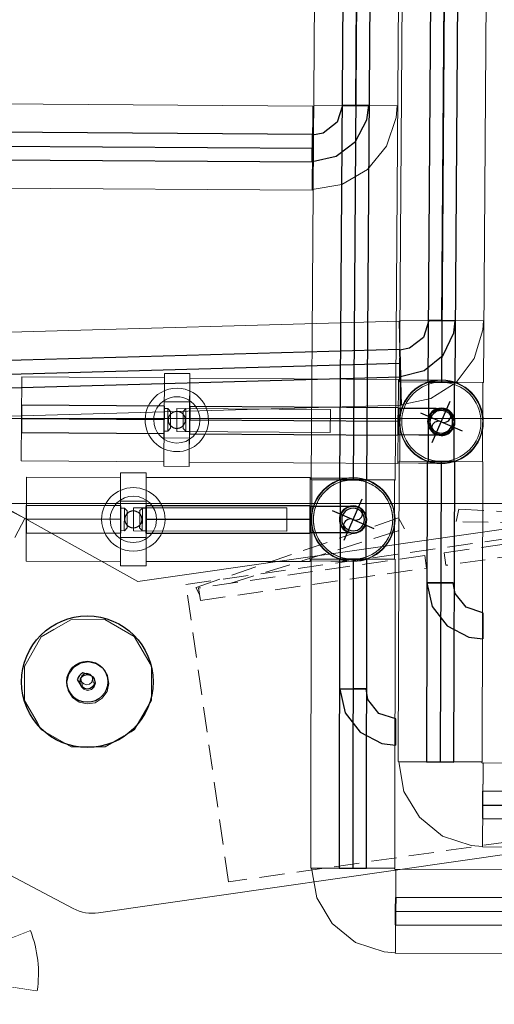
# Model space of a CAD drawing. Header units: millimetres. Extents: x 504675 to 860349, y -23215 to 63575.
# Tile 145 of 177: x 585464 to 586302, y 33752 to 35490. Entities that reach past the tile are written whole.
import ezdxf

# ---------------------------------------------------------------- set-up
doc = ezdxf.new("R2010")
doc.units = ezdxf.units.MM
doc.header["$LTSCALE"] = 10
doc.linetypes.add('HIDDEN', pattern=[9.525, 6.35, -3.175])
doc.linetypes.add('LEVEL-F-OVERALL LAYOUT$0$HIDDEN', pattern=[0.375, 0.25, -0.125])
doc.layers.get('0').update_dxf_attribs({"linetype": 'CONTINUOUS'})
for name, color, linetype, lineweight in [('ARCH', 8, 'CONTINUOUS', 0), ('Ceiling', 35, 'CONTINUOUS', 5), ('CKD Equipments', 8, 'CONTINUOUS', 0), ('DIM', 8, 'CONTINUOUS', 15), ('EQUIPMENT', 8, 'CONTINUOUS', 18), ('furniture', 8, 'CONTINUOUS', 5), ('Pipe Insulations', 7, 'CONTINUOUS', 5), ('V-PIPE', 7, 'CONTINUOUS', 25), ('VJA-FF-PENDENT SPRINKLER HEAD', 3, 'CONTINUOUS', 0)]:
    doc.layers.add(name, color=color, linetype=linetype, lineweight=lineweight)
doc.layers.add('LEVEL-F-OVERALL LAYOUT$0$DASH1L', color=8, linetype='LEVEL-F-OVERALL LAYOUT$0$HIDDEN')

# ---------------------------------------------------------------- blocks, each defined once
blk = doc.blocks.new('A$C12b19908')
at = {"layer": 'EQUIPMENT', "linetype": 'HIDDEN', "ltscale": 0.7, "elevation": 45.6}
for points in [[(-823, 520.9), (-504, 572.6), (-511.7, 593.5), (-883.6, 522.4), (-878.7, 509.1)], [(-93, 520.9), (-412, 572.6), (-404.3, 593.5), (-32.4, 522.4), (-37.3, 509.1)]]:
    blk.add_lwpolyline(points, dxfattribs=at)
at = {"layer": 'EQUIPMENT', "linetype": 'HIDDEN', "ltscale": 0.7}
for points in [[(-900, 530), (0, 530), (0, 0), (-900, 0)], [(-475.3, 498.7), (-475.3, 520.9), (-878.7, 520.9), (-878.7, 498.7)], [(-440.7, 498.7), (-440.7, 520.9), (-37.3, 520.9), (-37.3, 498.7)]]:
    blk.add_lwpolyline(points, close=True, dxfattribs=at)
blk = doc.blocks.new('ARCH')
at = {"layer": 'LEVEL-F-OVERALL LAYOUT$0$DASH1L'}
h = blk.add_hatch(dxfattribs=at)
h.set_pattern_fill('ANGLE', color=8, scale=10, angle=352.0664)
h.set_pattern_definition([(352.0664444, (-404119.055, 373340.98), (9.6410197, 69.1814516), [50.8, -19.05]), (82.0664444, (-404119.055, 373340.98), (-69.1814516, 9.6410197), [50.8, -19.05])])
edge = h.paths.add_edge_path(flags=16)
edge.add_line((572074.7, 35847.1), (602196.9, 29528.2))
edge.add_line((602196.9, 29528.2), (599472.6, 39352))
edge.add_arc((597545.4, 38817.5), 2000, 15.4994, 89.9984)
edge.add_line((597545.4, 40817.5), (573256.1, 40817.5))
edge.add_arc((576210.3, 22394.2), 18658.7, 99.10996, 106.69033)
edge.add_line((570851.6, 40266.8), (572074.7, 35847.1))
h.paths.add_polyline_path([(583373.8, 40816), (583374.1, 40875), (586424.1, 40859.1), (586423.9, 40816)], flags=16)
h.paths.add_polyline_path([(600840.9, 34605.1), (600792.8, 34591.5), (599498, 39260.6), (599546.1, 39274.3)])
h.paths.add_polyline_path([(587210.4, 32671.8), (587195, 32598.4), (582693, 33542.8), (582708.4, 33616.2)])
edge = h.paths.add_edge_path()
edge.add_line((572071.7, 35387.9), (601863.3, 29138.4))
edge.add_arc((601986.5, 29725.6), 600, 258.1526, 375.4994)
edge.add_line((602564.7, 29886), (599906.3, 39472.3))
edge.add_arc((597545.4, 38817.5), 2450, 15.4994, 89.9984)
edge.add_line((597545.4, 41267.5), (573220.5, 41267.5))
edge.add_arc((576210.3, 22394.2), 19108.7, 99.00183, 106.23582)
edge.add_arc((571035.5, 40164.8), 600, 106.2358, 195.469)
edge.add_line((570457.2, 40004.7), (571616.6, 35815.1))
edge.add_arc((572194.9, 35975.1), 600, 195.469, 258.1526)
h.paths.add_polyline_path([(587210.4, 32671.8), (587195.4, 32600.5), (587195.4, 32600.5)])
at = {"layer": 'CKD Equipments'}
blk.add_line((584107.9, 35368.7), (585672.5, 34498.4), dxfattribs=at)
at = {"layer": 'EQUIPMENT', "linetype": 'HIDDEN', "ltscale": 0.6}
for points in [[(585214.2, 34124.1), (584720.1, 34387.6), (584979, 34872.9), (585473.1, 34609.4)], [(585426, 34521.1), (584931.9, 34784.7), (584979, 34872.9), (585473.1, 34609.4)]]:
    blk.add_lwpolyline(points, close=True, dxfattribs=at)
at = {"layer": 'furniture'}
for p, q in [((583602, 34953.8), (585558.4, 33921)), ((585603.3, 33913.3), (587793, 34228.8))]:
    blk.add_line(p, q, dxfattribs=at)
blk.add_lwpolyline([(585672.5, 34498.4), (587173.6, 34712.7), (587488.3, 35120.1), (588078.5, 35884.2)], dxfattribs=at)
blk.add_arc((585592.8, 33986), 73.5, 242.1716, 278.1992, dxfattribs=at)
at = {"layer": 'EQUIPMENT', "rotation": 8.126959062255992}
blk.add_blockref('A$C12b19908', (586723.5, 34095.4), dxfattribs=at)
blk = doc.blocks.new('hanging light')
at = {"color": 1}
for p, q in [((927712.2, 65408.4), (927706.1, 65418.6)), ((927726.7, 65427.3), (927715.3, 65430.6))]:
    blk.add_line(p, q, dxfattribs=at)
for radius in [116.2, 36.2, 12.9]:
    blk.add_circle((927723.4, 65414.8), radius, dxfattribs=at)
blk.add_arc((927723.4, 65414.8), 17.8, 117.1384, 167.6632, dxfattribs=at)
blk = doc.blocks.new('SPRINKLER HEAD 41')
at = {"layer": 'VJA-FF-PENDENT SPRINKLER HEAD', "lineweight": 0, "const_width": 0.001}
for points in [[(0.0088, 0.1111), (0.0248, 0.2167)], [(-0.0429, 0.1053), (-0.0818, 0.2047)], [(0.123, 0.1737), (0.0564, 0.0903)], [(-0.0848, 0.0745), (-0.1682, 0.1411)], [(0.1867, 0.0874), (0.0873, 0.0484)], [(-0.1056, 0.0268), (-0.2111, 0.0428)], [(0.1986, -0.0192), (0.0931, -0.0032)], [(-0.0998, -0.0249), (-0.1992, -0.0638)], [(0.1557, -0.1175), (0.0723, -0.0509)], [(-0.0689, -0.0667), (-0.1355, -0.1501)], [(0.0693, -0.1811), (0.0304, -0.0818)], [(-0.0373, -0.1931), (-0.0213, -0.0875)]]:
    blk.add_lwpolyline(points, dxfattribs=at)
at = {"layer": 'VJA-FF-PENDENT SPRINKLER HEAD', "lineweight": 0}
for major_axis, start_param, end_param in [((0.1795, 0.1036), 0.373598, 0.897197), ((0.1794, 0.1036), 1.420416, 1.944015), ((0.087, 0.0502), 1.570792, 7.853977), ((0.0594, 0.0343), 1.570786, 7.853971), ((0.1794, 0.1036), -0.673853, -0.150255), ((0.1795, 0.1036), 2.467936, 2.991535), ((0.1794, 0.1036), 4.562135, 5.085733), ((0.1795, 0.1036), 3.51515, 4.038748)]:
    blk.add_ellipse((-0.0062, 0.0118), major_axis=major_axis, ratio=1, start_param=start_param, end_param=end_param, dxfattribs=at)
blk = doc.blocks.new('V_Elbow1 - V_CHWS-V119-Level C OVERALL KITCHEN')
at = {"layer": 'V-PIPE', "color": 4, "true_color": 0x00ffff}
for p, q in [((0, 75.9), (-23.2, 75.9)), ((-23.2, 75.9), (0, 75.9)), ((0, 75.9), (23.2, 75.9)), ((23.2, 75.9), (0, 75.9)), ((-75.9, 0), (-75.9, 23.2)), ((-75.9, 23.2), (-75.9, 0)), ((-75.9, 0), (-75.9, -23.2)), ((-75.9, -23.2), (-75.9, 0))]:
    blk.add_line(p, q, dxfattribs=at)
at = {"layer": 'V-PIPE', "color": 4, "true_color": 0x00ffff, "flags": 128}
for points in [[(-23.2, 75.9), (-32.4, 46.1), (-56.9, 26.7), (-75.9, 23.2)], [(-75.9, -23.2), (-33.9, -13.8), (0.3, 12.5), (20, 50.9), (23.2, 75.9)]]:
    blk.add_lwpolyline(points, dxfattribs=at)
blk = doc.blocks.new('V_Elbow1 - V_CHWS-21103097-Level C OVERALL KITCHEN')
at = {"layer": 'V-PIPE', "color": 6, "true_color": 0xff00ff}
for p, q in [((2.6, 73.3), (-20.6, 74.1)), ((-20.6, 74.1), (2.6, 73.3)), ((2.6, 73.3), (25.7, 72.5)), ((25.7, 72.5), (2.6, 73.3)), ((-73.3, 0), (-73.3, 23.2)), ((-73.3, 23.2), (-73.3, 0)), ((-73.3, 0), (-73.3, -23.2)), ((-73.3, -23.2), (-73.3, 0))]:
    blk.add_line(p, q, dxfattribs=at)
at = {"layer": 'V-PIPE', "color": 6, "true_color": 0xff00ff, "flags": 128}
for points in [[(-20.6, 74.1), (-30.9, 44.6), (-56, 26.1), (-73.3, 23.2)], [(-73.3, -23.2), (-31.2, -13.8), (2.9, 12.5), (22.6, 50.9), (25.7, 72.5)]]:
    blk.add_lwpolyline(points, dxfattribs=at)
blk = doc.blocks.new('V_Elbow1 - V_CHWS-21108674-Level C OVERALL KITCHEN')
at = {"layer": 'V-PIPE', "color": 6, "true_color": 0xff00ff}
for p, q in [((599611.5, -199890.5), (599602.4, -199869.2)), ((599602.4, -199869.2), (599611.5, -199890.5)), ((599611.5, -199890.5), (599620.6, -199911.9)), ((599620.6, -199911.9), (599611.5, -199890.5))]:
    blk.add_line(p, q, dxfattribs=at)
at = {"layer": 'V-PIPE', "color": 6, "true_color": 0xff00ff, "flags": 128}
for points in [[(599602.4, -199869.2), (599571.4, -199872.3), (599544, -199857.4), (599533.4, -199841.5)], [(599490.8, -199859.9), (599516.1, -199894.8), (599553.8, -199915.7), (599596.8, -199918.6), (599620.6, -199911.9)]]:
    blk.add_lwpolyline(points, dxfattribs=at)
at = {"layer": 'V-PIPE', "color": 6, "true_color": 0xff00ff}
for start_param, end_param in [(0, 1.570796), (4.712389, 6.283185), (3.141593, 4.712389), (1.570796, 3.141593)]:
    blk.add_ellipse((599512.1, -199850.7), major_axis=(21.3, 9.2), ratio=0.000007, start_param=start_param, end_param=end_param, dxfattribs=at)
blk = doc.blocks.new('V_Elbow1 - V_CHWS-21108875-Level C OVERALL KITCHEN')
at = {"layer": 'V-PIPE', "color": 4, "true_color": 0x00ffff}
for p, q in [((599445.2, -200084), (599424, -200093.2)), ((599424, -200093.2), (599445.2, -200084)), ((599445.2, -200084), (599466.5, -200074.8)), ((599466.5, -200074.8), (599445.2, -200084))]:
    blk.add_line(p, q, dxfattribs=at)
at = {"layer": 'V-PIPE', "color": 4, "true_color": 0x00ffff, "flags": 128}
for points in [[(599535.6, -200102.5), (599504.5, -200105.6), (599477.1, -200090.6), (599466.5, -200074.8)], [(599424, -200093.2), (599449.2, -200128.1), (599487, -200149), (599530, -200151.9), (599553.7, -200145.1)]]:
    blk.add_lwpolyline(points, dxfattribs=at)
at = {"layer": 'V-PIPE', "color": 4, "true_color": 0x00ffff}
for start_param, end_param in [(4.712389, 6.283185), (0, 1.570796), (1.570796, 3.141593), (3.141593, 4.712389)]:
    blk.add_ellipse((599544.6, -200123.8), major_axis=(-9.1, 21.3), ratio=0.000018, start_param=start_param, end_param=end_param, dxfattribs=at)
blk = doc.blocks.new('V_Elbow1 - V_CHWS-21109001-Level C OVERALL KITCHEN')
at = {"layer": 'V-PIPE', "color": 4, "true_color": 0x00ffff, "flags": 128}
for points in [[(599317.5, -199788.1), (599308.9, -199791.8), (599285.3, -199802), (599252.5, -199816.2), (599247.8, -199818.2)], [(599266.1, -199860.8), (599299.6, -199846.3), (599324.9, -199835.4), (599335.7, -199830.8), (599335.9, -199830.7)]]:
    blk.add_lwpolyline(points, dxfattribs=at)
at = {"layer": 'V-PIPE', "color": 4, "true_color": 0x00ffff}
for start, end in [(113.3542, 203.3542), (23.3542, 113.3542), (293.3542, 23.3542), (203.3542, 293.3542)]:
    blk.add_arc((599326.7, -199809.4), 23.2, start, end, dxfattribs=at)
for start_param, end_param in [(0, 1.570796), (4.712389, 6.283185), (1.570796, 3.141593), (3.141593, 4.712389)]:
    blk.add_ellipse((599257, -199839.5), major_axis=(-9.2, 21.3), ratio=0.000018, start_param=start_param, end_param=end_param, dxfattribs=at)
blk = doc.blocks.new('V_Elbow1 - V_CHWS-V115-Level C OVERALL KITCHEN')
at = {"layer": 'V-PIPE', "color": 6, "true_color": 0xff00ff}
for p, q in [((622524.8, -177128.9), (622534, -177150.2)), ((622534, -177150.2), (622524.8, -177128.9)), ((622534, -177150.2), (622543.2, -177171.5)), ((622543.2, -177171.5), (622534, -177150.2))]:
    blk.add_line(p, q, dxfattribs=at)
at = {"layer": 'V-PIPE', "color": 6, "true_color": 0xff00ff, "flags": 128}
for points in [[(622524.8, -177128.9), (622558.3, -177114.4), (622583.5, -177103.5), (622594.3, -177098.8), (622594.5, -177098.8)], [(622582.4, -177129.2), (622583.3, -177109), (622594.5, -177098.8)], [(622594.5, -177098.8), (622614.8, -177099.7), (622625, -177110.8)], [(622625, -177110.8), (622624, -177131.1), (622612.9, -177141.3)], [(622612.9, -177141.3), (622592.6, -177140.4), (622582.4, -177129.2)], [(622612.9, -177141.3), (622604.3, -177145), (622580.8, -177155.2), (622548, -177169.4), (622543.2, -177171.5)]]:
    blk.add_lwpolyline(points, dxfattribs=at)
at = {"layer": 'V-PIPE', "color": 6, "true_color": 0xff00ff}
for start, end in [(23.4, 113.4), (113.4, 203.4), (293.4, 23.4), (203.4, 293.4)]:
    blk.add_arc((622603.7, -177120), 23.2, start, end, dxfattribs=at)
blk = doc.blocks.new('V_Butterfly Valve - 50-300 mm - 40-V146-Level C OVERALL KITCHEN')
at = {"layer": 'V-PIPE', "color": 4, "lineweight": 18, "true_color": 0x00ffff}
for p, q in [((599211.2, -199837.1), (598962.4, -199944.6)), ((598962.4, -199944.6), (599211.2, -199837.1)), ((599227.3, -199874.5), (599211.2, -199837.1)), ((599211.2, -199837.1), (599227.3, -199874.5)), ((599211.2, -199837.1), (599211.2, -199837.1)), ((598978.5, -199981.9), (599227.3, -199874.5)), ((599227.3, -199874.5), (598978.5, -199981.9)), ((599227.3, -199874.5), (599227.3, -199874.5)), ((598948.2, -199911.8), (598948.2, -199911.8)), ((598978.5, -199924.9), (598937, -199942.8)), ((598954.2, -199925.7), (598954.2, -199925.7)), ((598962.4, -199944.6), (598978.5, -199981.9)), ((598978.5, -199981.9), (598962.4, -199944.6)), ((598962.4, -199944.6), (598962.4, -199944.6)), ((598964.5, -199949.4), (598964.5, -199949.4)), ((598964.5, -199949.4), (598964.5, -199949.4)), ((598977.1, -199938.6), (598974.7, -199945.1)), ((598983.2, -199935.9), (598977.1, -199938.6)), ((598947.9, -199951.2), (598941.8, -199953.8)), ((598954.3, -199953.9), (598947.9, -199951.2)), ((598962.4, -200001.5), (599003.9, -199983.6)), ((598963.8, -199987.9), (598966.1, -199981.4)), ((598976.4, -199977), (598976.4, -199977)), ((598976.4, -199977), (598976.4, -199977)), ((598978.5, -199981.9), (598978.5, -199981.9)), ((598986.6, -199972.5), (598993, -199975.3)), ((598993, -199975.3), (598999.1, -199972.6)), ((598957.6, -199990.5), (598963.8, -199987.9)), ((598986.6, -200000.8), (598986.6, -200000.8)), ((598992.6, -200014.6), (598992.6, -200014.6))]:
    blk.add_line(p, q, dxfattribs=at)
for radius, start, end in [(56, 23.3542, 203.3542), (56, 23.3542, 203.3542), (40.9, 23.3542, 203.3542), (40.9, 23.3542, 203.3542), (56, 203.3542, 23.3542), (56, 203.3542, 23.3542), (40.9, 203.3542, 23.3542), (40.9, 203.3542, 23.3542), (15, 23.3542, 203.3542), (15, 23.3542, 203.3542), (15, 203.3542, 23.3542), (15, 203.3542, 23.3542)]:
    blk.add_arc((598970.4, -199963.2), radius, start, end, dxfattribs=at)
for centre, major_axis, start_param, end_param in [((598991.2, -199954.3), (-12.7, 29.4), 3.141593, 6.283185), ((598991.2, -199954.3), (-12.7, 29.4), 0, 3.141593), ((598949.7, -199972.2), (-12.7, 29.4), 6.283185, 9.424778), ((598949.7, -199972.2), (-12.7, 29.4), 3.141593, 6.283185), ((598980.7, -199958.8), (-5.9, 13.7), 3.141593, 6.283185), ((598980.7, -199958.8), (-5.9, 13.7), 0, 3.141593), ((598985, -199956.9), (-7.9, 18.4), 3.141593, 6.283185), ((598985, -199956.9), (-7.9, 18.4), 0, 3.141593), ((598991.2, -199954.3), (-7.9, 18.4), 3.141593, 6.283185), ((598991.2, -199954.3), (-7.9, 18.4), 6.283185, 9.424778), ((598949.7, -199972.2), (-7.9, 18.4), 3.141593, 6.283185), ((598949.7, -199972.2), (-7.9, 18.4), 0, 3.141593), ((598955.8, -199969.5), (-7.9, 18.4), 0, 3.141593), ((598955.8, -199969.5), (-7.9, 18.4), 3.141593, 6.283185), ((598960.2, -199967.6), (-5.9, 13.7), 6.283185, 9.424778), ((598960.2, -199967.6), (-5.9, 13.7), 3.141593, 6.283185)]:
    blk.add_ellipse(centre, major_axis=major_axis, ratio=0.000018, start_param=start_param, end_param=end_param, dxfattribs=at)
for points in [[(598956.6, -199969.2), (598956.3, -199968.4), (598955.9, -199967.1), (598955.5, -199965.4), (598955.4, -199964), (598955.4, -199962.7), (598955.5, -199961.4), (598955.7, -199960.3), (598955.9, -199959.5), (598956, -199958.9), (598956.2, -199958.3), (598956.5, -199957.5), (598957, -199956.5), (598957.5, -199955.5), (598958, -199954.8), (598958.3, -199954.3), (598958.7, -199953.8), (598959.3, -199953.1), (598960.1, -199952.3), (598961.1, -199951.4), (598962.1, -199950.7), (598963.3, -199950), (598964.5, -199949.4), (598965.7, -199948.9), (598967, -199948.5), (598968.3, -199948.3), (598969.6, -199948.2), (598970.7, -199948.2), (598971.6, -199948.2), (598972.2, -199948.3), (598972.9, -199948.4), (598973.7, -199948.5), (598974.8, -199948.8), (598975.8, -199949.1), (598976.6, -199949.5), (598977.2, -199949.8), (598977.7, -199950.1), (598978.5, -199950.5), (598979.4, -199951.1), (598980.4, -199951.9), (598981.4, -199952.8), (598982.2, -199953.8), (598983.3, -199955.3), (598983.9, -199956.4), (598984.3, -199957.3)], [(598984.3, -199957.3), (598983.9, -199956.4), (598983.3, -199955.3), (598982.2, -199953.8), (598981.4, -199952.8), (598980.4, -199951.9), (598979.4, -199951.1), (598978.5, -199950.5), (598977.7, -199950.1), (598977.2, -199949.8), (598976.6, -199949.5), (598975.8, -199949.1), (598974.8, -199948.8), (598973.7, -199948.5), (598972.9, -199948.4), (598972.2, -199948.3), (598971.6, -199948.2), (598970.7, -199948.2), (598969.6, -199948.2), (598968.3, -199948.3), (598967, -199948.5), (598965.7, -199948.9), (598964.5, -199949.4), (598963.3, -199950), (598962.1, -199950.7), (598961.1, -199951.4), (598960.1, -199952.3), (598959.3, -199953.1), (598958.7, -199953.8), (598958.3, -199954.3), (598958, -199954.8), (598957.5, -199955.5), (598957, -199956.5), (598956.5, -199957.5), (598956.2, -199958.3), (598956, -199958.9), (598955.9, -199959.5), (598955.7, -199960.3), (598955.5, -199961.4), (598955.4, -199962.7), (598955.4, -199964), (598955.5, -199965.4), (598955.9, -199967.1), (598956.3, -199968.4), (598956.6, -199969.2)], [(598956.6, -199969.2), (598957, -199970), (598957.6, -199971.2), (598958.7, -199972.6), (598959.5, -199973.6), (598960.5, -199974.5), (598961.5, -199975.3), (598962.4, -199975.9), (598963.1, -199976.4), (598963.7, -199976.7), (598964.3, -199977), (598965.1, -199977.3), (598966.1, -199977.7), (598967.2, -199977.9), (598968, -199978.1), (598968.7, -199978.2), (598969.3, -199978.2), (598970.2, -199978.3), (598971.3, -199978.3), (598972.6, -199978.1), (598973.9, -199977.9), (598975.2, -199977.5), (598976.4, -199977.1), (598977.6, -199976.5), (598978.8, -199975.8), (598979.8, -199975), (598980.8, -199974.1), (598981.6, -199973.4), (598982.2, -199972.7), (598982.6, -199972.2), (598982.9, -199971.6), (598983.4, -199970.9), (598983.9, -199970), (598984.4, -199969), (598984.7, -199968.2), (598984.9, -199967.6), (598985, -199966.9), (598985.2, -199966.1), (598985.4, -199965), (598985.5, -199963.7), (598985.5, -199962.4), (598985.4, -199961.1), (598985, -199959.3), (598984.6, -199958.1), (598984.3, -199957.3)]]:
    blk.add_open_spline(points, degree=3, knots=[0, 0, 0, 0, 0.055556, 0.083333, 0.111111, 0.138889, 0.166667, 0.194444, 0.208333, 0.222222, 0.236111, 0.25, 0.277778, 0.305556, 0.319444, 0.333333, 0.347222, 0.361111, 0.388889, 0.416667, 0.444444, 0.472222, 0.5, 0.527778, 0.555556, 0.583333, 0.611111, 0.638889, 0.652778, 0.666667, 0.680556, 0.694444, 0.722222, 0.75, 0.763889, 0.777778, 0.791667, 0.805556, 0.833333, 0.861111, 0.888889, 0.916667, 0.944444, 1, 1, 1, 1], dxfattribs=at)
blk = doc.blocks.new('V_Butterfly Valve - 50-300 mm - 40-V117-Level C OVERALL KITCHEN')
at = {"layer": 'V-PIPE', "color": 6, "lineweight": 18, "true_color": 0xff00ff}
for p, q in [((22.6, 32), (-22.6, 32)), ((-22.6, -32), (-22.6, 32)), ((-22.6, 32), (-22.6, -32)), ((-15.9, 20), (-22.6, 20)), ((-22.6, -20), (-22.6, 20)), ((-22.6, 20), (-22.6, -20)), ((-11.1, 14.9), (-15.9, 20)), ((-15.9, -20), (-15.9, 20)), ((-15.9, 20), (-15.9, -20)), ((271, 20.3), (0, 20.3)), ((0, 20.3), (0, -20.3)), ((0, -20.3), (0, 20.3)), ((0, 20.3), (271, 20.3)), ((0, 20.3), (0, 20.3)), ((15.9, 20), (11.1, 14.9)), ((22.6, 20), (15.9, 20)), ((15.9, -20), (15.9, 20)), ((15.9, 20), (15.9, -20)), ((22.6, -32), (22.6, 32)), ((22.6, 32), (22.6, -32)), ((22.6, 20), (22.6, -20)), ((22.6, -20), (22.6, 20)), ((271, -20.3), (271, 20.3)), ((271, 20.3), (271, -20.3)), ((271, 20.3), (271, 20.3)), ((-11.1, -14.9), (-11.1, 14.9)), ((-11.1, 14.9), (-11.1, -14.9)), ((11.1, -14.9), (11.1, 14.9)), ((11.1, 14.9), (11.1, -14.9)), ((-15.9, -20), (-11.1, -14.9)), ((11.1, -14.9), (15.9, -20)), ((-22.6, -20), (-15.9, -20)), ((-22.6, -32), (22.6, -32)), ((0, -20.3), (271, -20.3)), ((271, -20.3), (0, -20.3)), ((0, -20.3), (0, -20.3)), ((15.9, -20), (22.6, -20)), ((271, -20.3), (271, -20.3))]:
    blk.add_line(p, q, dxfattribs=at)
for radius, start, end in [(56, 360, 180), (56, 0, 180), (40.9, 0, 180), (40.9, 0, 180), (15, 0, 180), (15, 0, 180), (56, 180, 360), (56, 180, 360), (40.9, 180, 360), (40.9, 180, 360), (15, 180, 360), (15, 180, 360)]:
    blk.add_arc((0, 0), radius, start, end, dxfattribs=at)
for points in [[(-15, 0), (-15, 0.9), (-14.9, 2.2), (-14.5, 4), (-14.1, 5.2), (-13.6, 6.4), (-13, 7.6), (-12.4, 8.5), (-11.9, 9.2), (-11.5, 9.7), (-11.1, 10.2), (-10.5, 10.8), (-9.7, 11.5), (-8.8, 12.2), (-8.1, 12.7), (-7.6, 13), (-7, 13.3), (-6.2, 13.7), (-5.2, 14.1), (-3.9, 14.5), (-2.7, 14.8), (-1.3, 15), (0, 15.1), (1.3, 15), (2.7, 14.8), (3.9, 14.5), (5.2, 14.1), (6.2, 13.7), (7, 13.3), (7.6, 13), (8.1, 12.7), (8.8, 12.2), (9.7, 11.5), (10.5, 10.8), (11.1, 10.2), (11.5, 9.7), (11.9, 9.2), (12.4, 8.5), (13, 7.6), (13.6, 6.4), (14.1, 5.2), (14.5, 4), (14.9, 2.2), (15.1, 0.9), (15.1, 0)], [(15.1, 0), (15.1, 0.9), (14.9, 2.2), (14.5, 4), (14.1, 5.2), (13.6, 6.4), (13, 7.6), (12.4, 8.5), (11.9, 9.2), (11.5, 9.7), (11.1, 10.2), (10.5, 10.8), (9.7, 11.5), (8.8, 12.2), (8.1, 12.7), (7.6, 13), (7, 13.3), (6.2, 13.7), (5.2, 14.1), (3.9, 14.5), (2.7, 14.8), (1.3, 15), (0, 15.1), (-1.3, 15), (-2.7, 14.8), (-3.9, 14.5), (-5.2, 14.1), (-6.2, 13.7), (-7, 13.3), (-7.6, 13), (-8.1, 12.7), (-8.8, 12.2), (-9.7, 11.5), (-10.5, 10.8), (-11.1, 10.2), (-11.5, 9.7), (-11.9, 9.2), (-12.4, 8.5), (-13, 7.6), (-13.6, 6.4), (-14.1, 5.2), (-14.5, 4), (-14.9, 2.2), (-15, 0.9), (-15, 0)], [(15.1, 0), (15.1, -0.9), (14.9, -2.2), (14.5, -4), (14.1, -5.2), (13.6, -6.4), (13, -7.6), (12.4, -8.5), (11.9, -9.2), (11.5, -9.7), (11.1, -10.2), (10.5, -10.8), (9.7, -11.5), (8.8, -12.2), (8.1, -12.7), (7.6, -13), (7, -13.3), (6.2, -13.7), (5.2, -14.1), (3.9, -14.5), (2.7, -14.8), (1.3, -15), (0, -15.1), (-1.3, -15), (-2.7, -14.8), (-3.9, -14.5), (-5.2, -14.1), (-6.2, -13.7), (-7, -13.3), (-7.6, -13), (-8.1, -12.7), (-8.8, -12.2), (-9.7, -11.5), (-10.5, -10.8), (-11.1, -10.2), (-11.5, -9.7), (-11.9, -9.2), (-12.4, -8.5), (-13, -7.6), (-13.6, -6.4), (-14.1, -5.2), (-14.5, -4), (-14.9, -2.2), (-15, -0.9), (-15, 0)], [(-15, 0), (-15, -0.9), (-14.9, -2.2), (-14.5, -4), (-14.1, -5.2), (-13.6, -6.4), (-13, -7.6), (-12.4, -8.5), (-11.9, -9.2), (-11.5, -9.7), (-11.1, -10.2), (-10.5, -10.8), (-9.7, -11.5), (-8.8, -12.2), (-8.1, -12.7), (-7.6, -13), (-7, -13.3), (-6.2, -13.7), (-5.2, -14.1), (-3.9, -14.5), (-2.7, -14.8), (-1.3, -15), (0, -15.1), (1.3, -15), (2.7, -14.8), (3.9, -14.5), (5.2, -14.1), (6.2, -13.7), (7, -13.3), (7.6, -13), (8.1, -12.7), (8.8, -12.2), (9.7, -11.5), (10.5, -10.8), (11.1, -10.2), (11.5, -9.7), (11.9, -9.2), (12.4, -8.5), (13, -7.6), (13.6, -6.4), (14.1, -5.2), (14.5, -4), (14.9, -2.2), (15.1, -0.9), (15.1, 0)]]:
    blk.add_open_spline(points, degree=3, knots=[0, 0, 0, 0, 0.055556, 0.083333, 0.111111, 0.138889, 0.166667, 0.194444, 0.208333, 0.222222, 0.236111, 0.25, 0.277778, 0.305556, 0.319444, 0.333333, 0.347222, 0.361111, 0.388889, 0.416667, 0.444444, 0.472222, 0.5, 0.527778, 0.555556, 0.583333, 0.611111, 0.638889, 0.652778, 0.666667, 0.680556, 0.694444, 0.722222, 0.75, 0.763889, 0.777778, 0.791667, 0.805556, 0.833333, 0.861111, 0.888889, 0.916667, 0.944444, 1, 1, 1, 1], dxfattribs=at)
blk = doc.blocks.new('hvac')
at = {"layer": 'Pipe Insulations', "color": 4, "true_color": 0x00ffff}
for p, q in [((595997.8, -197821), (595980.1, -200355)), ((596128.4, -200356), (596146.1, -197822.1)), ((595982.9, -199695.9), (594280.1, -199684)), ((595982.9, -199695.9), (595981.9, -199844.2)), ((595981.9, -199843.2), (595982.9, -199696.9)), ((595984.7, -199694.1), (596133, -199695.2)), ((595985.7, -199694.2), (596132, -199695.2)), ((594279.1, -199832.3), (595981.9, -199844.2)), ((595688.8, -200343.2), (595643.7, -200343.2)), ((595643.7, -200351.1), (595477.2, -200350.9)), ((595978.3, -200351.3), (595688.8, -200351.1)), ((596128.4, -200356), (595980.1, -200355)), ((595981.2, -200355.5), (595981.1, -200495.5)), ((595981.2, -200355.5), (596127.2, -200355.6)), ((596127.1, -200495.6), (596127.2, -200355.6)), ((595477, -200499.2), (595643.5, -200499.3)), ((595688.7, -200499.4), (595978.2, -200499.6)), ((595980, -200495.5), (595979.8, -201040.8)), ((595981.1, -200495.5), (596127.1, -200495.6)), ((596128.1, -201041), (596128.3, -200495.6)), ((595643.5, -200507.2), (595688.7, -200507.2)), ((595980.8, -201040.8), (596127.1, -201041)), ((597796, -201045.5), (596129.9, -201042.8)), ((596128.8, -201191), (597794.9, -201193.8))]:
    blk.add_line(p, q, dxfattribs=at)
at = {"layer": 'Pipe Insulations', "color": 6, "true_color": 0xff00ff}
for p, q in [((596152.8, -197822.1), (596136.3, -200182.5)), ((596284.6, -200183.5), (596301.1, -197823.2)), ((596135.3, -200075.6), (594542.3, -200120.1)), ((596135.3, -200075.6), (596139.5, -200223.8)), ((596139.4, -200222.9), (596135.4, -200076.6)), ((596285.3, -200074.9), (596137.1, -200073.9)), ((595468, -200321.9), (595469.1, -200173.7)), ((595720.8, -200175.4), (595469.1, -200173.7)), ((595719.7, -200331.6), (595720.9, -200167.6)), ((595766, -200167.9), (595720.9, -200167.6)), ((595766, -200167.9), (595764.9, -200324)), ((595765.9, -200175.8), (595764.9, -200331.9)), ((596134.6, -200178.3), (595765.9, -200175.8)), ((596134.6, -200178.3), (596133.5, -200326.6)), ((596136.3, -200182.5), (596284.6, -200183.5)), ((596137.5, -200182.5), (596136.5, -200322.5)), ((596282.5, -200323.5), (596283.4, -200183.5)), ((594546.4, -200268.3), (596139.5, -200223.8)), ((595720.3, -200249.6), (595719.7, -200331.6)), ((595468, -200321.9), (595719.8, -200323.7)), ((595719.7, -200331.6), (595764.9, -200331.9)), ((595764.9, -200324), (596133.5, -200326.6)), ((596135.3, -200322.5), (596133.8, -200852.8)), ((596135.3, -200322.5), (596283.6, -200323.5)), ((596282.1, -200853.8), (596283.6, -200323.5)), ((596282.1, -200853.8), (596133.8, -200852.8)), ((596283.9, -200855.2), (596282.9, -201003.5)), ((596283.9, -200856.2), (596282.9, -201002.5)), ((597795, -200856.9), (596283.9, -200855.2)), ((596282.9, -201003.5), (597794, -201005.2))]:
    blk.add_line(p, q, dxfattribs=at)
at = {"layer": 'Pipe Insulations', "color": 4, "true_color": 0x00ffff, "flags": 128}
for points in [[(595981.9, -199843.2), (596034.1, -199834.2), (596079.9, -199807.4), (596113.4, -199766.3), (596130.4, -199716.1), (596132, -199695.2)], [(595985.7, -199694.2), (595984.4, -199696.5), (595982.9, -199696.9)], [(596054.2, -200352.3), (596044.9, -200352.3), (596019.2, -200352.3), (595983.5, -200352.3), (595978.3, -200352.3)], [(595978.2, -200498.6), (596014.7, -200498.7), (596042.2, -200498.7), (596053.9, -200498.7), (596054.1, -200498.7)], [(595980.8, -201040.8), (595990.1, -201093), (596017.2, -201138.6), (596058.5, -201171.9), (596108.8, -201188.6), (596128.8, -201190.1)], [(596129.8, -201043.7), (596127.5, -201042.4), (596127.1, -201041)]]:
    blk.add_lwpolyline(points, dxfattribs=at)
at = {"layer": 'Pipe Insulations', "color": 6, "true_color": 0xff00ff, "flags": 128}
for points in [[(596138, -200073.9), (596136.8, -200076.2), (596135.4, -200076.6)], [(596139.4, -200222.9), (596191.3, -200212), (596236.1, -200183.7), (596268.2, -200141.4), (596283.4, -200090.7), (596284.4, -200074.9)], [(596210.5, -200179.8), (596201.1, -200179.7), (596175.5, -200179.6), (596139.7, -200179.3), (596134.5, -200179.3)], [(596133.5, -200325.6), (596170, -200325.9), (596197.5, -200326.1), (596209.3, -200326.2), (596209.5, -200326.2)], [(596134.8, -200853.2), (596144.1, -200905.4), (596171.2, -200951), (596212.4, -200984.3), (596262.7, -201001), (596282.9, -201002.5)], [(596283.9, -200856.2), (596281.6, -200854.9), (596281.2, -200853.4)]]:
    blk.add_lwpolyline(points, dxfattribs=at)
at = {"layer": 'Pipe Insulations', "color": 6, "true_color": 0xff00ff}
for radius, start, end in [(74.1, 89.6, 179.6), (74.1, 89.6, 179.6), (73.2, 89.6, 179.6), (70, 89.6, 179.6), (70, 359.6, 89.6), (74.1, 359.6, 89.6), (74.1, 359.6, 89.6), (73.2, 359.6, 89.6), (74.1, 179.6, 269.6), (74.1, 179.6, 269.6), (73.2, 179.6, 269.6), (70, 179.6, 269.6), (74.1, 269.6, 359.6), (74.1, 269.6, 359.6), (70, 269.6, 359.6), (73.2, 269.6, 359.6)]:
    blk.add_arc((596210, -200253), radius, start, end, dxfattribs=at)
at = {"layer": 'Pipe Insulations', "color": 4, "true_color": 0x00ffff}
for radius, start, end in [(74.1, 89.9543, 179.9543), (74.1, 89.9543, 179.9543), (73.2, 89.9542, 179.9542), (70, 89.9543, 179.9543), (74.1, 359.9543, 89.9543), (74.1, 359.9543, 89.9543), (73.2, 359.9542, 89.9542), (70, 359.9543, 89.9543), (74.1, 179.9543, 269.9543), (74.1, 179.9543, 269.9543), (73.2, 179.9542, 269.9542), (70, 179.9543, 269.9543), (74.1, 269.9543, 359.9543), (74.1, 269.9543, 359.9543), (70, 269.9543, 359.9543), (73.2, 269.9542, 359.9542)]:
    blk.add_arc((596054.2, -200425.5), radius, start, end, dxfattribs=at)
for centre, major_axis, ratio, start_param, end_param in [((595643.6, -200425.2), (0.1, 82), 0.000018, 4.712389, 6.283185), ((595643.6, -200425.2), (0.1, 82), 0.000018, 0, 1.570796), ((595688.7, -200425.2), (0.1, 82), 0.000018, 0, 1.570796), ((595688.7, -200425.2), (0.1, 82), 0.000018, 4.712389, 6.283185), ((595477.1, -200425.1), (0.1, 74.1), 0.000018, 0, 1.570796), ((595477.1, -200425.1), (0.1, 74.1), 0.000018, 4.712389, 6.283185), ((595643.6, -200425.2), (0.1, 74.1), 0.000018, 4.712389, 6.283185), ((595643.6, -200425.2), (0.1, 74.1), 0.000018, 0, 1.570796), ((595688.7, -200425.2), (0.1, 74.1), 0.000018, 0, 1.570796), ((595688.7, -200425.2), (0.1, 74.1), 0.000018, 4.712389, 6.283185), ((595978.3, -200425.5), (0.1, 74.1), 0.000018, 4.712389, 6.283185), ((595978.3, -200425.5), (0.1, 74.1), 0.000018, 0, 1.570796), ((595978.3, -200425.5), (0.1, 73.2), 0.000018, 0, 1.570796), ((595978.3, -200425.5), (0.1, 73.2), 0.000018, 4.712389, 6.283185), ((595477.1, -200425.1), (0.1, 74.1), 0.000018, 1.570796, 3.141593), ((595477.1, -200425.1), (0.1, 74.1), 0.000018, 3.141593, 4.712389), ((595643.6, -200425.2), (0.1, 82), 0.000018, 3.141593, 4.712389), ((595643.6, -200425.2), (0.1, 82), 0.000018, 1.570796, 3.141593), ((595643.6, -200425.2), (0.1, 74.1), 0.000018, 3.141593, 4.712389), ((595643.6, -200425.2), (0.1, 74.1), 0.000018, 1.570796, 3.141593), ((595688.7, -200425.2), (0.1, 82), 0.000018, 1.570796, 3.141593), ((595688.7, -200425.2), (0.1, 82), 0.000018, 3.141593, 4.712389), ((595688.7, -200425.2), (0.1, 74.1), 0.000018, 1.570796, 3.141593), ((595688.7, -200425.2), (0.1, 74.1), 0.000018, 3.141593, 4.712389), ((595978.3, -200425.5), (0.1, 73.2), 0.000018, 1.570796, 3.141593), ((595978.3, -200425.5), (0.1, 73.2), 0.000018, 3.141593, 4.712389), ((595978.3, -200425.5), (0.1, 74.1), 0.000018, 3.141593, 4.712389), ((595978.3, -200425.5), (0.1, 74.1), 0.000018, 1.570796, 3.141593), ((596054.1, -200495.5), (74.1, -0.1), 0.000001, 3.141593, 4.712389), ((596054.1, -200495.5), (74.1, -0.1), 0.000001, 1.570796, 3.141593), ((596054.1, -200495.5), (74.1, -0.1), 0.000001, 4.712389, 6.283185), ((596054.1, -200495.5), (74.1, -0.1), 0.000001, 0, 1.570796), ((596053.9, -201040.9), (74.1, -0.1), 0.000001, 1.570796, 3.141593), ((596053.9, -201040.9), (74.1, -0.1), 0.000001, 3.141593, 4.712389), ((596053.9, -201040.9), (74.1, -0.1), 0.000001, 0, 1.570796), ((596053.9, -201040.9), (74.1, -0.1), 0.000001, 4.712389, 6.283185), ((596129.3, -201116.9), (0.5, 74.1), 0.000018, 4.712389, 6.283185), ((596129.3, -201116.9), (0.5, 74.1), 0.000018, 0, 1.570796), ((596129.3, -201116.9), (0.5, 73.2), 0.000018, 4.712389, 6.283185), ((596129.3, -201116.9), (0.5, 73.2), 0.000018, 0, 1.570796), ((596129.3, -201116.9), (0.5, 73.2), 0.000018, 1.570796, 3.141593), ((596129.3, -201116.9), (0.5, 73.2), 0.000018, 3.141593, 4.712389), ((596129.3, -201116.9), (0.5, 74.1), 0.000018, 3.141593, 4.712389), ((596129.3, -201116.9), (0.5, 74.1), 0.000018, 1.570796, 3.141593)]:
    blk.add_ellipse(centre, major_axis=major_axis, ratio=ratio, start_param=start_param, end_param=end_param, dxfattribs=at)
at = {"layer": 'Pipe Insulations', "color": 6, "true_color": 0xff00ff}
for start_param, end_param in [(1.570796, 3.141593), (3.141593, 4.712389), (0, 1.570796), (4.712389, 6.283185)]:
    blk.add_ellipse((596208, -200853.3), major_axis=(73.2, -0.1), ratio=0.000007, start_param=start_param, end_param=end_param, dxfattribs=at)
at = {"layer": 'Pipe Insulations', "color": 4, "true_color": 0x00ffff}
for points, knots in [([(595984.2, -200425.5), (595984.3, -200423.4), (595984.4, -200420.3), (595984.8, -200416.9), (595985, -200415), (595985.2, -200413.6), (595985.4, -200412.2), (595985.8, -200410.5), (595986.3, -200408.3), (595986.9, -200406.2), (595987.4, -200404.6), (595987.8, -200403.4), (595988.2, -200402.1), (595988.8, -200400.6), (595989.5, -200398.6), (595990.5, -200396.3), (595992, -200393.4), (595993.9, -200389.7), (595997.5, -200384.2), (596002.8, -200377.6), (596009.3, -200371.6), (596015.1, -200367.4), (596019.8, -200364.4), (596024.9, -200361.9), (596032.1, -200358.9), (596041.8, -200356.2), (596050.1, -200355.5), (596054.2, -200355.5)], [0, 0, 0, 0, 0.05, 0.075, 0.0875, 0.1, 0.1125, 0.125, 0.15, 0.175, 0.1875, 0.2, 0.2125, 0.225, 0.25, 0.275, 0.3, 0.35, 0.4, 0.5, 0.6, 0.65, 0.7, 0.75, 0.8, 0.9, 1, 1, 1, 1]), ([(596054.2, -200355.5), (596058.4, -200355.5), (596066.6, -200356.3), (596076.4, -200358.9), (596083.6, -200361.9), (596088.6, -200364.5), (596093.3, -200367.4), (596099.2, -200371.7), (596105.6, -200377.6), (596110.9, -200384.2), (596114.5, -200389.8), (596116.4, -200393.5), (596117.9, -200396.4), (596118.9, -200398.7), (596119.6, -200400.7), (596120.2, -200402.3), (596120.5, -200403.3), (596120.8, -200404.1), (596121.1, -200404.9), (596121.5, -200406.3), (596122.1, -200408.4), (596122.6, -200410.6), (596123, -200412.4), (596123.2, -200413.7), (596123.4, -200415.1), (596123.6, -200417), (596123.9, -200420.4), (596124.1, -200423.5), (596124.2, -200425.6)], [0, 0, 0, 0, 0.1, 0.2, 0.25, 0.3, 0.35, 0.4, 0.5, 0.6, 0.65, 0.7, 0.725, 0.75, 0.775, 0.7875, 0.8, 0.80625, 0.8125, 0.825, 0.85, 0.875, 0.8875, 0.9, 0.9125, 0.925, 0.95, 1, 1, 1, 1]), ([(596054.1, -200495.5), (596050, -200495.5), (596041.7, -200494.8), (596032, -200492.1), (596024.8, -200489.1), (596019.7, -200486.5), (596015, -200483.6), (596009.2, -200479.3), (596002.8, -200473.4), (595997.5, -200466.8), (595993.9, -200461.2), (595991.9, -200457.6), (595990.5, -200454.6), (595989.5, -200452.3), (595988.7, -200450.4), (595988.1, -200448.8), (595987.8, -200447.8), (595987.5, -200447), (595987.3, -200446.2), (595986.8, -200444.7), (595986.3, -200442.6), (595985.7, -200440.5), (595985.4, -200438.7), (595985.2, -200437.3), (595985, -200435.9), (595984.7, -200434), (595984.4, -200430.6), (595984.2, -200427.6), (595984.2, -200425.5)], [0, 0, 0, 0, 0.1, 0.2, 0.25, 0.3, 0.35, 0.4, 0.5, 0.6, 0.65, 0.7, 0.725, 0.75, 0.775, 0.7875, 0.8, 0.80625, 0.8125, 0.825, 0.85, 0.875, 0.8875, 0.9, 0.9125, 0.925, 0.95, 1, 1, 1, 1]), ([(596124.2, -200425.6), (596124.1, -200427.7), (596123.9, -200430.7), (596123.6, -200434.1), (596123.4, -200436), (596123.2, -200437.4), (596122.9, -200438.8), (596122.6, -200440.6), (596122.1, -200442.7), (596121.5, -200444.8), (596121, -200446.5), (596120.6, -200447.7), (596120.2, -200448.9), (596119.6, -200450.5), (596118.8, -200452.4), (596117.8, -200454.7), (596116.4, -200457.7), (596114.4, -200461.3), (596110.8, -200466.9), (596105.5, -200473.5), (596099.1, -200479.4), (596093.3, -200483.7), (596088.5, -200486.6), (596083.5, -200489.2), (596076.3, -200492.1), (596066.5, -200494.8), (596058.3, -200495.5), (596054.1, -200495.5)], [0, 0, 0, 0, 0.05, 0.075, 0.0875, 0.1, 0.1125, 0.125, 0.15, 0.175, 0.1875, 0.2, 0.2125, 0.225, 0.25, 0.275, 0.3, 0.35, 0.4, 0.5, 0.6, 0.65, 0.7, 0.75, 0.8, 0.9, 1, 1, 1, 1])]:
    blk.add_open_spline(points, degree=3, knots=knots, dxfattribs=at)
at = {"layer": 'V-PIPE', "color": 4, "true_color": 0x00ffff}
for p, q in [((596047.8, -197821.4), (596030.1, -200355.4)), ((596071.9, -197821.6), (596054.2, -200355.5)), ((596071.9, -197821.6), (596054.2, -200355.5)), ((596058.8, -199694.7), (596071.9, -197821.6)), ((596078.4, -200355.7), (596096.1, -197821.7)), ((596083, -199694.8), (596034.7, -199694.5)), ((595982.6, -199745.9), (594279.8, -199734)), ((594279.6, -199758.2), (595982.4, -199770.1)), ((594279.6, -199758.2), (595982.4, -199770.1)), ((595982.2, -199794.2), (595982.6, -199745.9)), ((594279.4, -199782.3), (595982.2, -199794.2)), ((596030.1, -200355.4), (596078.4, -200355.7)), ((596031.2, -200355.5), (596031.1, -200495.5)), ((596031.2, -200355.5), (596054.2, -200355.5)), ((596054.2, -200355.5), (596031.2, -200355.5)), ((596054.2, -200355.5), (596077.2, -200355.5)), ((596077.2, -200355.5), (596054.2, -200355.5)), ((596077.1, -200495.5), (596077.2, -200355.5)), ((595643.6, -200401.1), (595477.1, -200400.9)), ((595477.1, -200400.9), (595477.1, -200449.2)), ((595643.6, -200401.1), (595643.6, -200449.3)), ((595978.3, -200401.3), (595688.8, -200401.1)), ((596038.3, -200462.2), (596070.1, -200388.8)), ((596017.5, -200409.6), (596090.9, -200441.4)), ((595643.6, -200425.2), (595477.1, -200425.1)), ((595643.6, -200425.2), (595477.1, -200425.1)), ((595978.3, -200425.5), (595688.7, -200425.2)), ((595978.3, -200425.5), (595688.7, -200425.2)), ((595477.1, -200449.2), (595643.6, -200449.3)), ((595688.7, -200449.4), (595978.2, -200449.6)), ((596030, -200495.5), (596029.8, -201040.9)), ((596030, -200495.5), (596078.3, -200495.5)), ((596031.1, -200495.5), (596054.1, -200495.5)), ((596054.1, -200495.5), (596031.1, -200495.5)), ((596054.1, -200495.5), (596053.9, -201040.9)), ((596054.1, -200495.5), (596053.9, -201040.9)), ((596054.1, -200495.5), (596077.1, -200495.5)), ((596077.1, -200495.5), (596054.1, -200495.5)), ((596078.1, -201040.9), (596078.3, -200495.5)), ((596029.8, -201040.9), (596078.1, -201040.9)), ((597795.6, -201095.5), (596129.5, -201092.8)), ((596129.3, -201116.9), (597795.4, -201119.7)), ((596129.3, -201116.9), (597795.4, -201119.7)), ((596129.2, -201141), (597795.3, -201143.8))]:
    blk.add_line(p, q, dxfattribs=at)
at = {"layer": 'V-PIPE', "color": 6, "true_color": 0xff00ff}
for p, q in [((596202.8, -197822.5), (596186.3, -200182.8)), ((596226.9, -197822.6), (596210.4, -200183)), ((596226.9, -197822.6), (596210.4, -200183)), ((596211.2, -200074.4), (596226.9, -197822.6)), ((596234.6, -200183.2), (596251.1, -197822.8)), ((596235.3, -200074.5), (596187.1, -200074.2)), ((596136.7, -200125.6), (594543.7, -200170.1)), ((596138.1, -200173.9), (596136.7, -200125.6)), ((594544.4, -200194.2), (596137.4, -200149.7)), ((594544.4, -200194.2), (596137.4, -200149.7)), ((594545, -200218.4), (596138.1, -200173.9)), ((596186.3, -200182.8), (596234.6, -200183.2)), ((596187.5, -200182.8), (596186.5, -200322.8)), ((596187.5, -200182.8), (596210.4, -200183)), ((596210.4, -200183), (596187.5, -200182.8)), ((596210.4, -200183), (596233.4, -200183.1)), ((596233.4, -200183.1), (596210.4, -200183)), ((596232.5, -200323.1), (596233.4, -200183.1)), ((595468.7, -200223.7), (595468.4, -200271.9)), ((595720.4, -200225.4), (595468.7, -200223.7)), ((595720.4, -200225.4), (595720.1, -200273.7)), ((595765.6, -200225.8), (595765.3, -200274)), ((596134.2, -200228.3), (595765.6, -200225.8)), ((596134.2, -200228.3), (596133.9, -200276.6)), ((596194.1, -200289.7), (596225.8, -200216.3)), ((596173.3, -200237.1), (596246.7, -200268.9)), ((595720.3, -200249.6), (595468.5, -200247.8)), ((595720.3, -200249.6), (595468.5, -200247.8)), ((596134, -200252.5), (595765.4, -200249.9)), ((596134, -200252.5), (595765.4, -200249.9)), ((595468.4, -200271.9), (595720.1, -200273.7)), ((595765.3, -200274), (596133.9, -200276.6)), ((596185.3, -200322.8), (596183.8, -200853.2)), ((596185.3, -200322.8), (596233.6, -200323.2)), ((596186.5, -200322.8), (596209.5, -200323)), ((596209.5, -200323), (596186.5, -200322.8)), ((596209.5, -200323), (596208, -200853.3)), ((596209.5, -200323), (596208, -200853.3)), ((596209.5, -200323), (596232.5, -200323.1)), ((596232.5, -200323.1), (596209.5, -200323)), ((596232.1, -200853.5), (596233.6, -200323.2)), ((596183.8, -200853.2), (596232.1, -200853.5)), ((596283.2, -200953.5), (596283.5, -200905.2)), ((597794.7, -200906.9), (596283.5, -200905.2)), ((596283.4, -200929.4), (597794.5, -200931)), ((596283.4, -200929.4), (597794.5, -200931)), ((596283.2, -200953.5), (597794.3, -200955.2))]:
    blk.add_line(p, q, dxfattribs=at)
for centre, radius, start, end in [((596210, -200253), 24.1, 336.6, 156.6), ((596210, -200253), 24.1, 156.6, 336.6), ((596210, -200253), 20, 89.6, 179.6), ((596214.8, -200241.9), 12.1, 246.6, 66.6), ((596210, -200253), 20, 359.6, 89.6), ((596210, -200253), 20, 179.6, 269.6), ((596205.2, -200264.1), 12.1, 66.6, 246.6), ((596210, -200253), 20, 269.6, 359.6)]:
    blk.add_arc(centre, radius, start, end, dxfattribs=at)
at = {"layer": 'V-PIPE', "color": 4, "true_color": 0x00ffff}
for centre, radius, start, end in [((596054.2, -200425.5), 24.1, 336.6, 156.6), ((596054.2, -200425.5), 24.1, 156.6, 336.6), ((596054.2, -200425.5), 20, 89.9543, 179.9543), ((596059, -200414.4), 12.1, 246.6, 66.6), ((596054.2, -200425.5), 20, 359.9543, 89.9543), ((596054.2, -200425.5), 20, 179.9543, 269.9543), ((596049.4, -200436.6), 12.1, 66.6, 246.6), ((596054.2, -200425.5), 20, 269.9543, 359.9543)]:
    blk.add_arc(centre, radius, start, end, dxfattribs=at)
for centre, major_axis, start_param, end_param in [((595688.7, -200425.2), (0, 24.1), 4.712389, 6.283185), ((595688.7, -200425.2), (0, 24.1), 0, 1.570796), ((595978.3, -200425.5), (0, 24.1), 0, 1.570796), ((595978.3, -200425.5), (0, 24.1), 4.712389, 6.283185), ((595688.7, -200425.2), (0, 24.1), 3.141593, 4.712389), ((595688.7, -200425.2), (0, 24.1), 1.570796, 3.141593), ((595978.3, -200425.5), (0, 24.1), 1.570796, 3.141593), ((595978.3, -200425.5), (0, 24.1), 3.141593, 4.712389), ((596129.3, -201116.9), (0.2, 24.1), 0, 1.570796), ((596129.3, -201116.9), (0.2, 24.1), 4.712389, 6.283185), ((596129.3, -201116.9), (0.2, 24.1), 1.570796, 3.141593), ((596129.3, -201116.9), (0.2, 24.1), 3.141593, 4.712389)]:
    blk.add_ellipse(centre, major_axis=major_axis, ratio=0.000018, start_param=start_param, end_param=end_param, dxfattribs=at)
for name, p, rotation in [('V_Elbow1 - V_CHWS-V119-Level C OVERALL KITCHEN', (596058.3, -199770.6), 359.5999999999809), ('V_Elbow1 - V_CHWS-21109001-Level C OVERALL KITCHEN', (125373.2, 220971.8), 336.5999999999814), ('V_Elbow1 - V_CHWS-21108875-Level C OVERALL KITCHEN', (125373.2, 220971.8), 336.5999999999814)]:
    blk.add_blockref(name, p, dxfattribs=dict(at, rotation=rotation))
at = {"layer": 'V-PIPE', "color": 6, "true_color": 0xff00ff}
for name, p, rotation in [('V_Elbow1 - V_CHWS-21103097-Level C OVERALL KITCHEN', (596210.7, -200147.7), 1.599999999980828), ('V_Elbow1 - V_CHWS-21108674-Level C OVERALL KITCHEN', (125373.2, 220971.8), 336.5999999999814)]:
    blk.add_blockref(name, p, dxfattribs=dict(at, rotation=rotation))
at = {"layer": 'V-PIPE', "color": 6, "lineweight": 18, "true_color": 0xff00ff, "rotation": 359.5999999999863}
blk.add_blockref('V_Butterfly Valve - 50-300 mm - 40-V117-Level C OVERALL KITCHEN', (595742.9, -200249.7), dxfattribs=at)
at = {"layer": 'V-PIPE', "color": 6, "true_color": 0xff00ff, "extrusion": (0, 0, -1), "rotation": 156.9999999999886}
blk.add_blockref('V_Elbow1 - V_CHWS-V115-Level C OVERALL KITCHEN', (-92306.6, -606563.5), dxfattribs=at)
at = {"layer": 'V-PIPE', "color": 4, "lineweight": 18, "true_color": 0x00ffff, "rotation": 336.5999999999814}
blk.add_blockref('V_Butterfly Valve - 50-300 mm - 40-V146-Level C OVERALL KITCHEN', (125373.2, 220971.8), dxfattribs=at)

msp = doc.modelspace()

# ---------------------------------------------------------------- linework, layer by layer
at = {"layer": 'Ceiling', "color": 1, "ltscale": 0.25}
for p, q in [((577305.7, 34785.8), (600738.9, 34785.8)), ((578020.7, 34635.8), (600780.5, 34635.8))]:
    msp.add_line(p, q, dxfattribs=at)
at = {"layer": 'DIM', "ltscale": 0.25}
for p, q in [((585554.1, 34430.7), (585524.1, 34413.2)), ((585614.2, 34430.9), (585554.1, 34430.7)), ((585666.4, 34401), (585614.2, 34430.9)), ((585524.1, 34413.2), (585502.1, 34400.4)), ((585502.1, 34400.4), (585472.2, 34348.3)), ((585696, 34350), (585666.4, 34401)), ((585472.2, 34348.3), (585472.2, 34344.7)), ((585472.2, 34344.7), (585472.3, 34320.5)), ((585550.5, 34334.4), (585558.9, 34346.2)), ((585558.9, 34346.2), (585571.2, 34353.9)), ((585571.2, 34353.9), (585585.5, 34356.3)), ((585585.5, 34356.3), (585599.7, 34353)), ((585599.7, 34353), (585611.5, 34344.5)), ((585611.5, 34344.5), (585619.1, 34332.2)), ((585696.6, 34349), (585696, 34350)), ((585696.7, 34316.2), (585696.6, 34349)), ((585547.2, 34320.3), (585550.5, 34334.4)), ((585570.9, 34319.8), (585572.4, 34324.9)), ((585572.1, 34326.4), (585573.7, 34331.5)), ((585572.4, 34324.9), (585572.1, 34326.4)), ((585573.3, 34321.2), (585572.4, 34324.9)), ((585573.7, 34331.5), (585577.6, 34335.2)), ((585577.6, 34335.2), (585582.8, 34336.4)), ((585582.8, 34336.4), (585588, 34334.8)), ((585588, 34334.8), (585591.6, 34330.9)), ((585592.8, 34325.7), (585591.2, 34320.5)), ((585591.8, 34330.3), (585591.6, 34330.9)), ((585591.8, 34330.3), (585591.8, 34330.3)), ((585591.8, 34330.3), (585596.1, 34325.6)), ((585593.4, 34324.2), (585591.8, 34330.3)), ((585591.8, 34330.3), (585592.8, 34325.7)), ((585594.6, 34319), (585592.8, 34325.7)), ((585596.2, 34325.4), (585596.1, 34325.6)), ((585596.2, 34325.4), (585597.1, 34321.6)), ((585619.1, 34332.2), (585621.5, 34317.9)), ((585472.3, 34320.5), (585472.4, 34288.1)), ((585549.6, 34306), (585547.2, 34320.3)), ((585572.4, 34313), (585570.9, 34319.8)), ((585572.5, 34312.9), (585572.4, 34313)), ((585577.2, 34308), (585572.4, 34313)), ((585575.1, 34314.5), (585573.3, 34321.2)), ((585577, 34317.3), (585573.3, 34321.2)), ((585573.8, 34320.2), (585573.9, 34319.7)), ((585582.1, 34315.7), (585577, 34317.3)), ((585583.8, 34305.9), (585577.2, 34308)), ((585587.3, 34316.9), (585582.1, 34315.7)), ((585590.6, 34307.5), (585583.8, 34305.9)), ((585591.2, 34320.5), (585587.3, 34316.9)), ((585595.7, 34312.2), (585590.6, 34307.5)), ((585597.7, 34318.8), (585595.7, 34312.2)), ((585597.1, 34321.6), (585597.7, 34318.8)), ((585597.7, 34318.7), (585597.7, 34318.8)), ((585621.5, 34317.9), (585618.2, 34303.8)), ((585696.8, 34292.4), (585696.7, 34316.2)), ((585557.2, 34293.7), (585549.6, 34306)), ((585569, 34285.2), (585557.2, 34293.7)), ((585609.8, 34292), (585597.5, 34284.3)), ((585618.2, 34303.8), (585609.8, 34292)), ((585696.8, 34288.9), (585696.8, 34292.4)), ((585472.4, 34288.1), (585494.7, 34249.8)), ((585583.2, 34282), (585569, 34285.2)), ((585597.5, 34284.3), (585583.2, 34282)), ((585666.9, 34236.7), (585696.8, 34288.9)), ((585494.7, 34249.8), (585499.8, 34241)), ((585499.8, 34241), (585502.6, 34236.2)), ((585502.6, 34236.2), (585554.8, 34206.3)), ((585614.9, 34206.5), (585648.2, 34225.8)), ((585648.2, 34225.8), (585660.8, 34233.1)), ((585660.8, 34233.1), (585666.9, 34236.7)), ((585554.8, 34206.3), (585614.9, 34206.5))]:
    msp.add_line(p, q, dxfattribs=at)

# ---------------------------------------------------------------- block references
for name, p in [('hvac', (-10001.4, 235033.1)), ('hvac', (-10001.4, 235033.1)), ('hanging light', (-342139.9, -31093.6))]:
    msp.add_blockref(name, p)
at = {"layer": 'ARCH'}
msp.add_blockref('ARCH', (0, 0), dxfattribs=at)
at = {"layer": 'VJA-FF-PENDENT SPRINKLER HEAD', "lineweight": 0, "xscale": 1000, "yscale": 1000, "zscale": 1000}
msp.add_blockref('SPRINKLER HEAD 41', (585296.2, 33794.7), dxfattribs=at)

doc.saveas('drawing.dxf')
